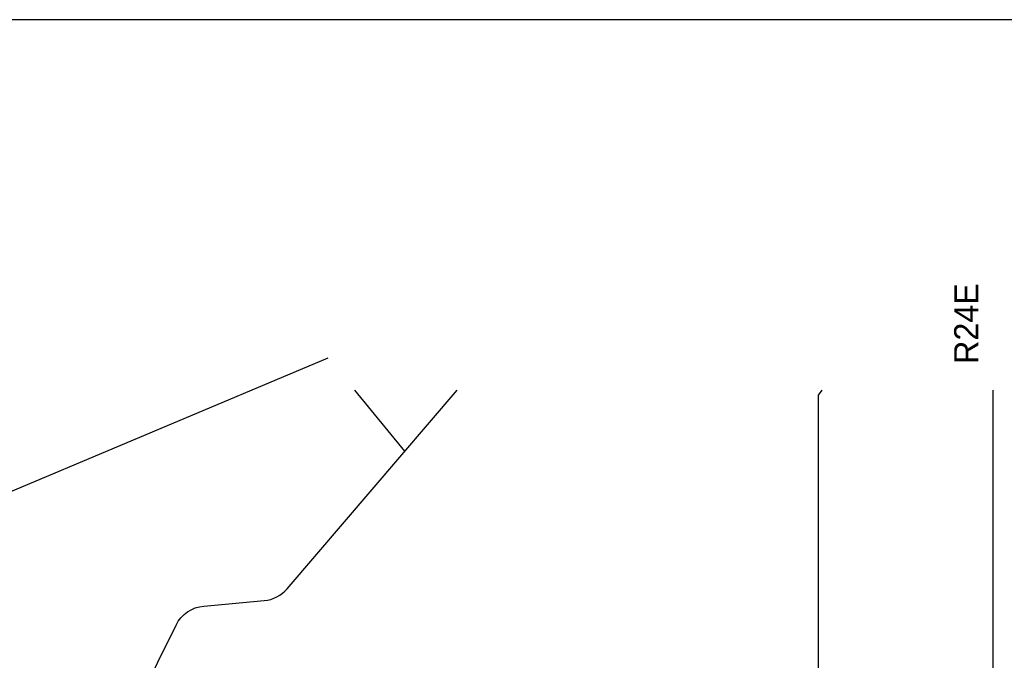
# Model space of a CAD drawing. Extents: x 132729 to 413893, y 707796 to 905796.
# Tile 59 of 62: x 191129 to 219735, y 887183 to 905796. Entities that reach past the tile are written whole.
import ezdxf

# ---------------------------------------------------------------- set-up
doc = ezdxf.new("R2010")
doc.units = 0
doc.header["$LTSCALE"] = 2000
for name, color, linetype in [('BORDER5MI', 1, 'CONTINUOUS'), ('TEXT', 7, 'CONTINUOUS'), ('WSHEDS', 3, 'CONTINUOUS')]:
    doc.layers.add(name, color=color, linetype=linetype)

msp = doc.modelspace()

# ---------------------------------------------------------------- linework, layer by layer
at = {"layer": 'BORDER5MI', "color": 0}
msp.add_lwpolyline([(136693, 707796), (413893, 707796), (413893, 905796), (136693, 905796)], close=True, dxfattribs=at)
at = {"layer": 'WSHEDS', "color": 0}
for points in [[(152966, 878640), (155640, 879658, -0.091195), (155675, 879664), (157697, 879664, 0.092298), (157733, 879671), (163212, 881784, -0.005151), (163214, 881785), (178084, 887172, 0.00432), (178085, 887172), (189871, 891674, 0.008377), (189874, 891675), (200094, 895975)], [(168907, 869766, -0.034753), (169041, 869800), (178554, 871503, 0.13571), (179035, 871734), (181168, 873592, 0.009104), (181195, 873616), (188986, 880920, -0.024478), (189061, 880983), (193785, 884614, 0.114809), (194072, 884964), (195672, 888206, -0.261184), (196478, 888759), (198232, 888918, 0.195441), (198901, 889264), (203841, 895031, 0.319832)], [(202322, 893258), (200868, 895031, 0.303645)], [(216571, 859765, -0.394323), (216486, 859872), (216512, 860196, 0.025162), (216513, 860206), (216505, 860591, 0.014661), (216505, 860597), (216467, 861081, -0.034296), (216467, 861095), (216487, 861435, 0.021713), (216487, 861444), (216474, 861900, 0.002099), (216474, 861900), (216461, 862253, -0.006138), (216461, 862256), (216452, 863005, -0.005346), (216452, 863007), (216470, 864929, 0.002364), (216470, 864930), (216470, 870153, -0.413056), (216570, 870253), (219310, 870263, 0.413056), (219410, 870363), (219410, 895031)]]:
    msp.add_lwpolyline(points, format="xyb", dxfattribs=at)
msp.add_lwpolyline([(214435, 895031), (214326, 894885), (214326, 886285), (212808, 886285), (213541, 885029), (208908, 885029), (213205, 862418), (210934, 862468), (209133, 862473), (207817, 862449), (208881, 860918), (209145, 860413), (209417, 859791)], dxfattribs=at)

# ---------------------------------------------------------------- texts
at = {"layer": 'TEXT', "color": 0}
msp.add_text('R24E', height=700, rotation=90, dxfattribs=at).set_placement((218979, 895796))

doc.saveas('drawing.dxf')
